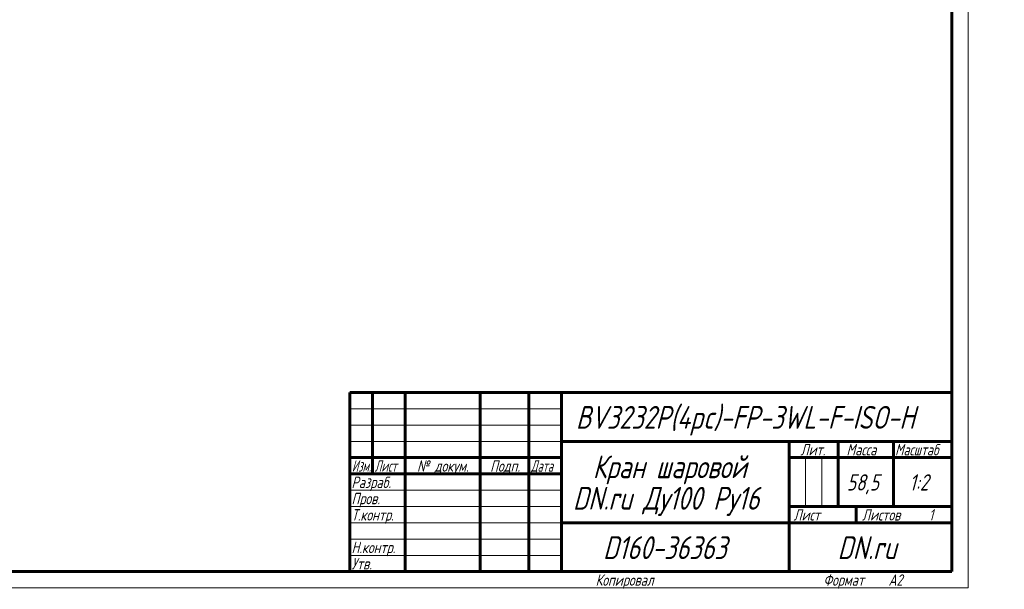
# Model space of a CAD drawing. Header units: millimetres. Extents: x 0 to 605, y 0 to 420.
# Tile 6 of 7: x 303 to 605, y 0 to 174. Entities that reach past the tile are written whole.
import ezdxf

# ---------------------------------------------------------------- set-up
doc = ezdxf.new("R2010")
doc.units = ezdxf.units.MM
doc.linetypes.add('K5LT_BASIC', pattern=[0])
doc.linetypes.add('K5LT_THIN', pattern=[0])
doc.styles.add('KTEXTSTYLE', font='txt', dxfattribs={"width": 0.96, "height": 5})

# ---------------------------------------------------------------- blocks, each defined once
blk = doc.blocks.new('U65')
at = {"color": 7, "linetype": 'K5LT_THIN', "lineweight": 18, "true_color": 0xffffff}
for p, q in [((594, 420), (594, 0)), ((404, 55), (469, 55)), ((404, 50), (469, 50)), ((404, 45), (469, 45)), ((543.96, 25), (543.96, 40)), ((548.98, 25), (548.98, 40)), ((404, 30), (469, 30)), ((404, 25), (469, 25)), ((404, 20), (469, 20)), ((404, 15), (469, 15)), ((404, 10), (469, 10)), ((594, 0), (0, 0))]:
    blk.add_line(p, q, dxfattribs=at)
at = {"color": 143, "linetype": 'K5LT_BASIC', "lineweight": 60, "true_color": 0x33acca}
for p, q in [((589, 415), (589, 5)), ((404, 60), (589, 60)), ((404, 5), (404, 60)), ((411, 35), (411, 60)), ((421, 5), (421, 60)), ((444, 5), (444, 60)), ((459, 5), (459, 60)), ((469, 5), (469, 60)), ((469, 45), (589, 45)), ((539, 5), (539, 45)), ((554, 25), (554, 45)), ((571, 25), (571, 45)), ((404, 40), (469, 40)), ((539, 40), (554, 40)), ((554, 40), (589, 40)), ((404, 35), (469, 35)), ((539, 25), (589, 25)), ((559.57, 20), (559.57, 25)), ((469, 20), (539, 20)), ((539, 20), (589, 20)), ((589, 5), (20, 5))]:
    blk.add_line(p, q, dxfattribs=at)
at = {"color": 7, "attachment_point": 1, "style": 'KTEXTSTYLE'}
for s, insert, char_height in [('\\fArial|b0|c204|p34;\\H5.0;\\W1.000;\\Q15;\\fGOST Type AU|b0|i0|c204|p34;\\Q15;\\W0.960;\\H7.00;BV3232P(4pc)-FP-3WL-F-ISO-H', (473.46, 55.86), 7), ('\\fArial|b0|c204|p34;\\H5.0;\\W1.000;\\Q15;\\fGOST Type AU|b0|i0|c204|p34;\\Q15;\\W0.960;\\H3.50;Лит.', (542.47, 44.18), 3.5), ('\\fArial|b0|c204|p34;\\H5.0;\\W1.000;\\Q15;\\fGOST Type AU|b0|i0|c204|p34;\\Q15;\\W0.960;\\H3.50;Масса', (556.58, 44.18), 3.5), ('\\fArial|b0|c204|p34;\\H5.0;\\W1.000;\\Q15;\\fGOST Type AU|b0|i0|c204|p34;\\Q15;\\W0.926;\\H3.50;Масштаб', (571.52, 44.18), 3.5), ('\\fArial|b0|c204|p34;\\H5.0;\\W1.000;\\Q15;\\fGOST Type AU|b0|i0|c204|p34;\\Q15;\\W0.960;\\H7.00;Кран шаровой', (478.65, 40.69), 7), ('\\fArial|b0|c204|p34;\\H5.0;\\W1.000;\\Q15;\\fGOST Type AU|b0|i0|c204|p34;\\Q15;\\W0.786;\\H3.50;Изм.', (404.62, 39.18), 3.5), ('\\fArial|b0|c204|p34;\\H5.0;\\W1.000;\\Q15;\\fGOST Type AU|b0|i0|c204|p34;\\Q15;\\W0.800;\\H3.50;Лист', (411.61, 39.18), 3.5), ('\\fArial|b0|c204|p34;\\H5.0;\\W1.000;\\Q15;\\fGOST Type AU|b0|i0|c204|p34;\\Q15;\\W0.960;\\H3.50;№ докум.', (424.63, 39.18), 3.5), ('\\fArial|b0|c204|p34;\\H5.0;\\W1.000;\\Q15;\\fGOST Type AU|b0|i0|c204|p34;\\Q15;\\W0.960;\\H3.50;Подп.', (447.1, 39.18), 3.5), ('\\fArial|b0|c204|p34;\\H5.0;\\W1.000;\\Q15;\\fGOST Type AU|b0|i0|c204|p34;\\Q15;\\W0.800;\\H3.50;Дата', (459.61, 39.18), 3.5), ('\\fArial|b0|c204|p34;\\H5.0;\\W1.000;\\Q15;\\fGOST Type AU|b0|i0|c204|p34;\\Q15;\\W0.960;\\H3.50;Разраб.', (404.5, 34.18), 3.5), ('\\fArial|b0|c204|p34;\\H5.0;\\W1.000;\\Q15;\\fGOST Type AU|b0|i0|c204|p34;\\Q15;\\W0.960;58,5', (556.7, 34.9), 5), ('\\fArial|b0|c204|p34;\\H5.0;\\W1.000;\\Q15;\\fGOST Type AU|b0|i0|c204|p34;\\Q15;\\W0.960;{\\c16737820;1:2}', (575.92, 34.9), 5), ('\\fArial|b0|c204|p34;\\H5.0;\\W1.000;\\Q15;\\fGOST Type AU|b0|i0|c204|p34;\\Q15;\\W0.960;\\H7.00;DN.ru Ду100 Ру16', (472.54, 31.02), 7), ('\\fArial|b0|c204|p34;\\H5.0;\\W1.000;\\Q15;\\fGOST Type AU|b0|i0|c204|p34;\\Q15;\\W0.960;\\H3.50;Пров.', (404.5, 29.18), 3.5), ('\\fArial|b0|c204|p34;\\H5.0;\\W1.000;\\Q15;\\fGOST Type AU|b0|i0|c204|p34;\\Q15;\\W0.960;\\H3.50;Т.контр.', (404.5, 24.18), 3.5), ('\\fArial|b0|c204|p34;\\H5.0;\\W1.000;\\Q15;\\fGOST Type AU|b0|i0|c204|p34;\\Q15;\\W0.960;\\H3.50;Лист', (540.32, 24.18), 3.5), ('\\fArial|b0|c204|p34;\\H5.0;\\W1.000;\\Q15;\\fGOST Type AU|b0|i0|c204|p34;\\Q15;\\W0.960;\\H3.50;Листов', (561.36, 24.18), 3.5), ('\\fArial|b0|c204|p34;\\H5.0;\\W1.000;\\Q15;\\fGOST Type AU|b0|i0|c204|p34;\\Q15;\\W0.960;\\H3.50;1', (581.91, 24.18), 3.5), ('\\fArial|b0|c204|p34;\\H5.0;\\W1.000;\\Q15;\\fGOST Type AU|b0|i0|c204|p34;\\Q15;\\W0.960;\\H7.00;D160-36363', (481.8, 15.86), 7), ('\\fArial|b0|c204|p34;\\H5.0;\\W1.000;\\Q15;\\fGOST Type AU|b0|i0|c204|p34;\\Q15;\\W0.960;\\H7.00;DN.ru', (553.84, 15.86), 7), ('\\fArial|b0|c204|p34;\\H5.0;\\W1.000;\\Q15;\\fGOST Type AU|b0|i0|c204|p34;\\Q15;\\W0.960;\\H3.50;Н.контр.', (404.5, 14.18), 3.5), ('\\fArial|b0|c204|p34;\\H5.0;\\W1.000;\\Q15;\\fGOST Type AU|b0|i0|c204|p34;\\Q15;\\W0.960;\\H3.50;Утв.', (404.5, 9.18), 3.5), ('\\fArial|b0|c204|p34;\\H5.0;\\W1.000;\\Q15;\\fGOST Type AU|b0|i0|c204|p34;\\Q15;\\W0.960;\\H3.50;Копировал', (479.5, 4.18), 3.5), ('\\fArial|b0|c204|p34;\\H5.0;\\W1.000;\\Q15;\\fGOST Type AU|b0|i0|c204|p34;\\Q15;\\W0.960;\\H3.50;Формат', (549.5, 4.18), 3.5), ('\\fArial|b0|c204|p34;\\H5.0;\\W1.000;\\Q15;\\fGOST Type AU|b0|i0|c204|p34;\\Q15;\\W0.960;\\H3.50;A2', (569.5, 4.18), 3.5)]:
    blk.add_mtext(s, dxfattribs=dict(at, insert=insert, char_height=char_height))

msp = doc.modelspace()

# ---------------------------------------------------------------- block references
msp.add_blockref('U65', (0, 0))

doc.saveas('drawing.dxf')
